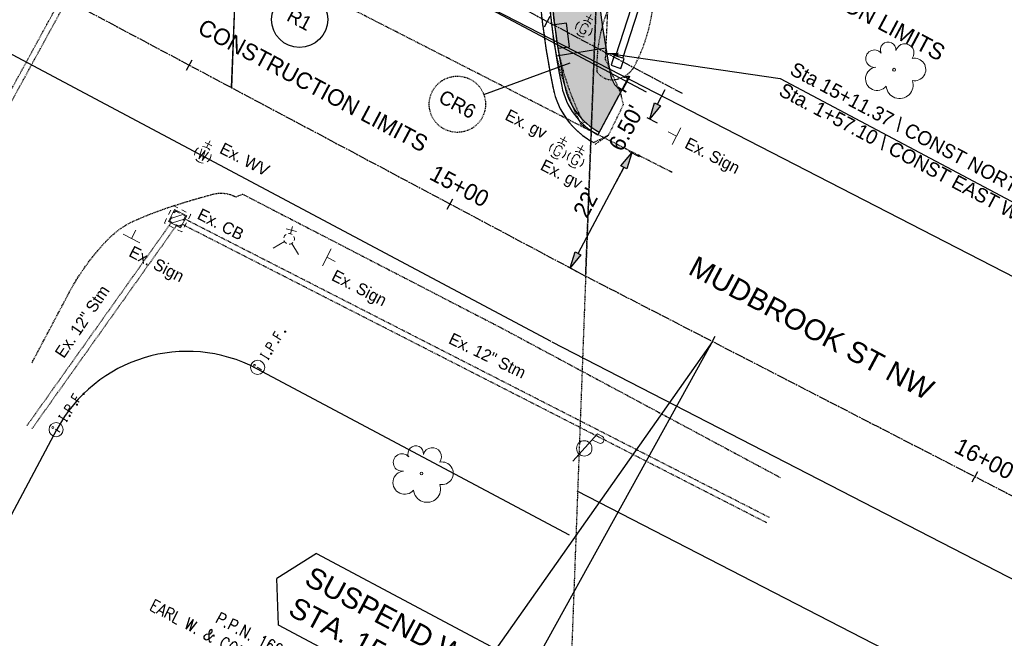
# Model space of a CAD drawing. Header units: feet. Extents: x 2245909 to 2250904, y 437476 to 439602.
# Tile 6 of 13: x 2247646 to 2247813, y 439028 to 439133. Entities that reach past the tile are written whole.
import ezdxf
from ezdxf import colors
from ezdxf.entities.mleader import LeaderData, LeaderLine
from ezdxf.math import Vec2, Vec3

# ---------------------------------------------------------------- set-up
doc = ezdxf.new("R2010")
doc.units = ezdxf.units.FT
doc.header["$MEASUREMENT"] = 0
doc.header["$PDMODE"] = 3
for name, pattern in [('CL', [2, 0.3, -0.15, 1.4, -0.15]), ('DGN Style 3', [0.19312, 0.137943, -0.055177]), ('gasex', [0]), ('OhDOT_USTN1', [0.055, 0.014, -0.041]), ('OhDOT_USTN2', [0.11, 0.069, -0.041]), ('OhDOT_USTN3', [0.22, 0.165, -0.055]), ('OhDOT_USTN5', [0.11, 0.055, -0.055]), ('REDO_Drainage01', [1.6, 0.85, -0.75]), ('rowex', [0]), ('shrublt', [0]), ('waterex', [0])]:
    doc.linetypes.add(name, pattern=pattern)
doc.layers.add('0_Mview', color=7, linetype='Continuous', plot=False)
for name, color, linetype in [('1XSURV', 7, 'Continuous'), ('5PPBLDG-HAT', 253, 'Continuous'), ('DR_P_Text', 7, 'Continuous'), ('DR_X_Cells', 151, 'OhDOT_USTN2'), ('DR_X_Storm_Sewer', 151, 'OhDOT_USTN5'), ('DV_X_Property_Line', 7, 'Continuous'), ('DV_X_Section_VMS_Line', 6, 'OhDOT_USTN2'), ('GE_P_CL', 7, 'CL'), ('GE_P_CL_Text', 7, 'Continuous'), ('LT_X_Foundation', 7, 'OhDOT_USTN1'), ('PF_P_Text', 7, 'Continuous'), ('PV_P_Construction_Limits', 203, 'DGN Style 3'), ('PV_P_Curb', 120, 'Continuous'), ('PV_P_EOP', 7, 'Continuous'), ('PV_P_Walk', 231, 'Continuous'), ('PV_X_Curb', 120, 'OhDOT_USTN1'), ('PV_X_EOP', 7, 'OhDOT_USTN3'), ('PV_X_Text', 7, 'Continuous'), ('RD_X_Cells', 7, 'Continuous'), ('RW_X_Fee_RW', 6, 'rowex'), ('SH_Border', 7, 'Continuous'), ('SN_X_Private', 40, 'Continuous'), ('SN_X_Public', 3, 'Continuous'), ('SV_X_Mon_Cells_Found', 7, 'Continuous'), ('TX_P_20', 7, 'Continuous'), ('TX_X_20', 7, 'Continuous'), ('UT_X_Electric_Cells', 1, 'Continuous'), ('UT_X_Gas', 2, 'gasex'), ('UT_X_Gas_Cells', 2, 'Continuous'), ('UT_X_Water', 133, 'waterex'), ('UT_X_Water_Cells', 133, 'Continuous'), ('VG_X_Cells', 3, 'Continuous'), ('VG_X_Flower_Bed', 3, 'OhDOT_USTN1'), ('VG_X_Shrub_Line_Lt', 3, 'shrublt')]:
    doc.layers.add(name, color=color, linetype=linetype)
doc.styles.add('Font32', font='simplex.shx', dxfattribs={"width": 0.85})
doc.styles.add('OHDOTSymbols', font='arial.ttf')
doc.styles.add('Slanted-Normal', font='font31.shx', dxfattribs={"height": 0.14})
doc.styles.get("Standard").update_dxf_attribs({"font": 'arial.ttf'})
doc.styles.add('Straight-Normal', font='font30.shx', dxfattribs={"height": 0.14})
doc.dimstyles.new('Dec-2  Slanted', dxfattribs={"dimtxt": 0.14, "dimasz": 0.14, "dimexe": 0.07, "dimexo": 0.07, "dimgap": 0.07, "dimtad": 1, "dimzin": 3, "dimdsep": 46, "dimtxsty": 'Slanted-Normal', "dimblk": 'Dim1', "dimcen": 0, "dimclrd": 95, "dimclre": 95, "dimclrt": 7, "dimazin": 3, "dimtfac": 1, "dimtix": 1, "dimtofl": 0, "dimtmove": 1, "dimatfit": 3, "dimldrblk": 'Dim1', "dimfxl": 1, "dimtolj": 1, "dimtzin": 0, "dimlwd": -1, "dimlwe": -1, "dimarcsym": 0})

# ---------------------------------------------------------------- blocks, each defined once
blk = doc.blocks.new('TREE')
at = {"layer": 'VG_X_Cells', "color": 3, "linetype": 'Continuous', "lineweight": 0}
blk.add_circle((0, 0), 0.012, dxfattribs=at)
for centre, radius, start, end in [((-0.1655, 0.0932), 0.0735, 39.06254, 279.54124), ((-0.0492, 0.1684), 0.0658, 354.0047, 205.97412), ((0.0913, 0.1415), 0.0776, 323.82996, 165.0376), ((0.173, 0.0018), 0.0957, 259.14531, 101.45961), ((-0.1427, -0.0774), 0.0987, 96.17219, 320.57371), ((0.0473, -0.1303), 0.1142, 184.94757, 19.45715)]:
    blk.add_arc(centre, radius, start, end, dxfattribs=at)
blk = doc.blocks.new('CB22B-X')
at = {"layer": 'Defpoints', "color": 20, "linetype": 'REDO_Drainage01', "lineweight": 0}
blk.add_lwpolyline([(-1, 1), (1, 1), (1, -1), (-1, -1), (-1, 1)], close=True, dxfattribs=at)
at = {"layer": 'DR_X_Cells', "color": 151, "linetype": 'Continuous', "lineweight": 0}
for p, q in [((-1.15, -0.61), (0.61, 1.15)), ((-1.15, 0.52), (-0.52, 1.15)), ((-0.55, -1.15), (1.15, 0.55)), ((0.58, -1.15), (1.15, -0.58))]:
    blk.add_line(p, q, dxfattribs=at)
at = {"layer": 'DR_X_Cells', "color": 151, "linetype": 'REDO_Drainage01', "lineweight": 0}
blk.add_lwpolyline([(-1.67, 1.67), (1.67, 1.67), (1.67, -1.67), (-1.67, -1.67), (-1.67, 1.67)], close=True, dxfattribs=at)
at = {"layer": 'DR_X_Cells', "color": 151, "linetype": 'Continuous', "lineweight": 0, "flags": 128}
blk.add_lwpolyline([(-1.15, 1.15), (1.15, 1.15), (1.15, -1.15), (-1.15, -1.15), (-1.15, 1.15)], close=True, dxfattribs=at)
blk = doc.blocks.new('SGN1P')
at = {"layer": 'SN_X_Public', "color": 3, "linetype": 'Continuous', "lineweight": 0}
for p, q in [((0, 0), (-0.08, 0)), ((0, 0.08), (0, -0.08))]:
    blk.add_line(p, q, dxfattribs=at)
blk = doc.blocks.new('WGV')
at = {"layer": 'UT_X_Water_Cells', "color": 133, "linetype": 'Continuous', "lineweight": 0}
for p, q in [((0.0318, 0.1018), (-0.0318, 0.1018)), ((0, 0.07), (0, 0.1336))]:
    blk.add_line(p, q, dxfattribs=at)
at = {"layer": 'UT_X_Water_Cells', "color": 133, "linetype": 'Continuous', "lineweight": 0, "flags": 128}
blk.add_lwpolyline([(-0.0318, 0.041), (-0.0159, -0.0452), (0, 0.041), (0.016, -0.0452), (0.0318, 0.041)], dxfattribs=at)
at = {"layer": 'UT_X_Water_Cells', "color": 133, "linetype": 'Continuous', "lineweight": 0, "extrusion": (0, 0, -1)}
blk.add_arc((0, 0.0001), 0.07, 330.01836, 29.98164, dxfattribs=at)
at = {"layer": 'UT_X_Water_Cells', "color": 133, "linetype": 'Continuous', "lineweight": 0}
for start, end in [(60.01836, 120.01574), (330.01836, 29.98164), (239.98426, 299.98164)]:
    blk.add_arc((0, 0.0001), 0.07, start, end, dxfattribs=at)
blk = doc.blocks.new('GV')
at = {"layer": 'UT_X_Gas_Cells', "color": 2, "linetype": 'Continuous', "lineweight": 0}
for p, q in [((0.0318, 0.1017), (-0.0318, 0.1017)), ((0, 0.07), (0, 0.1335))]:
    blk.add_line(p, q, dxfattribs=at)
at = {"layer": 'UT_X_Gas_Cells', "color": 2, "linetype": 'Continuous', "lineweight": 0, "flags": 128}
blk.add_lwpolyline([(0.0266, 0.0273), (0.0259, 0.0308), (0.0238, 0.0344), (0.0203, 0.0379), (0.0153, 0.0422), (0.0118, 0.0436), (0.0089, 0.0443), (0.0047, 0.045), (-0.0038, 0.045), (-0.0074, 0.0443), (-0.0095, 0.0436), (-0.0123, 0.0422), (-0.018, 0.0379), (-0.0215, 0.0329), (-0.0237, 0.0273), (-0.0251, 0.0195), (-0.0265, 0.0082), (-0.0265, -0.0067), (-0.0258, -0.0188), (-0.023, -0.028), (-0.0187, -0.0365), (-0.0152, -0.0393), (-0.0109, -0.0422), (-0.0031, -0.045), (0.0047, -0.045), (0.0125, -0.0436), (0.0153, -0.0422), (0.0181, -0.0407), (0.021, -0.0379), (0.0238, -0.0337), (0.0266, -0.0273), (0.0266, -0.0096), (0.0118, -0.0096)], dxfattribs=at)
at = {"layer": 'UT_X_Gas_Cells', "color": 2, "linetype": 'Continuous', "lineweight": 0, "extrusion": (0, 0, -1)}
blk.add_arc((0, 0), 0.07, 330.01836, 29.98164, dxfattribs=at)
at = {"layer": 'UT_X_Gas_Cells', "color": 2, "linetype": 'Continuous', "lineweight": 0}
for start, end in [(60.01836, 120.01574), (330.01836, 29.98164), (239.98426, 299.98164)]:
    blk.add_arc((0, 0), 0.07, start, end, dxfattribs=at)
blk = doc.blocks.new('FH')
at = {"layer": 'UT_X_Water_Cells', "color": 133, "linetype": 'Continuous', "lineweight": 0}
for p, q in [((0, 0.06), (0, 0.146)), ((0.06, 0.103), (-0.06, 0.103)), ((-0.042, -0.042), (-0.146, -0.146)), ((0.042, -0.042), (0.146, -0.146))]:
    blk.add_line(p, q, dxfattribs=at)
for start, end in [(140.021, 184.0629), (68.1395, 112.038), (356.0165, 39.9889), (211.8788, 255.8479), (283.8239, 329.9097)]:
    blk.add_arc((0, 0), 0.06, start, end, dxfattribs=at)
blk = doc.blocks.new('PP')
at = {"layer": 'UT_X_Electric_Cells', "color": 1, "linetype": 'Continuous', "lineweight": 0}
for p, q in [((0.0428, 0.16), (-0.0375, -0.14)), ((0.0257, 0.0963), (0.0853, 0.0963)), ((0.0428, 0.16), (0.0853, 0.16))]:
    blk.add_line(p, q, dxfattribs=at)
blk.add_circle((0, 0), 0.065, dxfattribs=at)
at = {"layer": 'UT_X_Electric_Cells', "color": 1, "linetype": 'Continuous', "lineweight": 0, "extrusion": (0, 0, -1)}
blk.add_arc((-0.086, 0.1281), 0.0319, 88.8767, 271.1233, dxfattribs=at)
blk = doc.blocks.new('IPID')
at = {"layer": 'SV_X_Mon_Cells_Found', "color": 2, "linetype": 'Continuous', "lineweight": 0}
blk.add_line((0, 0.0058), (0, -0.0383), dxfattribs=at)
at = {"layer": 'SV_X_Mon_Cells_Found', "color": 2, "linetype": 'Continuous', "lineweight": 0, "flags": 128}
for points in [[(0.1015, 0.04), (0.1192, 0.04)], [(0.1103, -0.04), (0.1103, 0.04)], [(0.1886, -0.04), (0.1886, 0.04), (0.2151, 0.04), (0.2178, 0.0394), (0.2217, 0.0381), (0.2233, 0.0368), (0.225, 0.0356), (0.2272, 0.0324), (0.2288, 0.0293), (0.2299, 0.0242), (0.2299, 0.0167), (0.2294, 0.0142), (0.2283, 0.0104), (0.2261, 0.006), (0.2239, 0.0041), (0.2222, 0.0028), (0.2195, 0.0016), (0.2151, 0.0009), (0.1886, 0.0009)], [(0.3391, 0.04), (0.301, 0.04), (0.301, -0.04)], [(0.301, 0.0009), (0.328, 0.0009)], [(0.1015, -0.04), (0.1192, -0.04)], [(0.1583, -0.0293), (0.161, -0.0293), (0.1627, -0.0305), (0.1643, -0.0331), (0.1643, -0.0362), (0.1627, -0.0387), (0.161, -0.04), (0.1583, -0.04), (0.1566, -0.0387), (0.155, -0.0362), (0.155, -0.0331), (0.1566, -0.0305), (0.1583, -0.0293)], [(0.2707, -0.0293), (0.2735, -0.0293), (0.2751, -0.0305), (0.2768, -0.0331), (0.2768, -0.0362), (0.2751, -0.0387), (0.2735, -0.04), (0.2707, -0.04), (0.2691, -0.0387), (0.2674, -0.0362), (0.2674, -0.0331), (0.2691, -0.0305), (0.2707, -0.0293)], [(0.3782, -0.0293), (0.3809, -0.0293), (0.3826, -0.0305), (0.3843, -0.0331), (0.3843, -0.0362), (0.3826, -0.0387), (0.3809, -0.04), (0.3782, -0.04), (0.3765, -0.0387), (0.3749, -0.0362), (0.3749, -0.0331), (0.3765, -0.0305), (0.3782, -0.0293)]]:
    blk.add_lwpolyline(points, dxfattribs=at)
at = {"layer": 'SV_X_Mon_Cells_Found', "color": 2, "linetype": 'Continuous', "lineweight": 0}
for centre, radius in [((0, 0), 0.06), ((0, 0.0326), 0.008)]:
    blk.add_circle(centre, radius, dxfattribs=at)
blk = doc.blocks.new('Dim1')
h = blk.add_hatch(color=4)
h.dxf.hatch_style = 1
h.paths.add_polyline_path([(0, 0), (-1, -0.2), (-1, 0.2)])
at = {"color": 4}
blk.add_lwpolyline([(0, 0), (-1, -0.2), (-1, 0.2), (0, 0)], dxfattribs=at)
blk = doc.blocks.new('*D964')
at = {"layer": '0_Mview', "color": 95, "linetype": 'Continuous', "transparency": 16777216}
for p, q in [((2247749.48, 439110.73), (2247751.19, 439109.81)), ((2247740.88, 439093.44), (2247748.63, 439108)), ((2247739.09, 439091.22), (2247740.8, 439090.31))]:
    blk.add_line(p, q, dxfattribs=at)
at = {"layer": 'Defpoints', "color": 0, "transparency": 16777216}
for p in [(2247748.24, 439111.38, -1083.62), (2247749.95, 439110.47), (2247737.85, 439091.88, -1083.62)]:
    blk.add_point(p, dxfattribs=at)
at = {"layer": '0_Mview', "color": 95, "transparency": 16777216, "xscale": 2.8, "yscale": 2.8, "zscale": 2.8}
for p, rotation in [((2247749.95, 439110.47), 61.96266249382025), ((2247739.56, 439090.97), 241.9626624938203)]:
    blk.add_blockref('Dim1', p, dxfattribs=dict(at, rotation=rotation))
at = {"layer": '0_Mview', "color": 7, "transparency": 16777216, "insert": (2247742.28, 439102.04), "char_height": 2.8, "attachment_point": 5, "rotation": 61.9627, "style": 'Slanted-Normal'}
blk.add_mtext("\\A1;22'", dxfattribs=at)
blk = doc.blocks.new('*D965')
at = {"layer": '0_Mview', "color": 95, "linetype": 'Continuous', "transparency": 16777216}
for p, q in [((2247754.32, 439118.68), (2247755.64, 439121.15)), ((2247752.53, 439116.46), (2247754.24, 439115.55)), ((2247749.48, 439110.73), (2247751.19, 439109.81)), ((2247748.63, 439108), (2247747.32, 439105.53))]:
    blk.add_line(p, q, dxfattribs=at)
at = {"layer": 'Defpoints', "color": 0, "transparency": 16777216}
for p in [(2247751.3, 439117.12, -1083.62), (2247753.01, 439116.21), (2247748.24, 439111.38, -1083.62)]:
    blk.add_point(p, dxfattribs=at)
at = {"layer": '0_Mview', "color": 95, "transparency": 16777216, "xscale": 2.8, "yscale": 2.8, "zscale": 2.8}
for p, rotation in [((2247753.01, 439116.21), 241.9626624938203), ((2247749.95, 439110.47), 61.96266249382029)]:
    blk.add_blockref('Dim1', p, dxfattribs=dict(at, rotation=rotation))
at = {"layer": '0_Mview', "color": 7, "transparency": 16777216, "insert": (2247749.01, 439114.66), "char_height": 2.8, "attachment_point": 5, "rotation": 61.9627, "style": 'Slanted-Normal'}
blk.add_mtext("\\A1;6.50'", dxfattribs=at)

msp = doc.modelspace()

# ---------------------------------------------------------------- hatches: boundary and pattern name
at = {"layer": '5PPBLDG-HAT'}
h = msp.add_hatch(color=256, dxfattribs=at)
h.dxf.hatch_style = 1
h.paths.add_polyline_path([(2247744.109, 439140.159), (2247736.237, 439139.559, 0.0088316), (2247736.78, 439133.326), (2247743.877, 439134.177)])
h.paths.add_polyline_path([(2247744.111, 439140.21), (2247743.877, 439134.177), (2247744.691, 439134.274, -0.0109235)])
h.paths.add_polyline_path([(2247738.302, 439135.311), (2247747.487, 439130.577), (2247749.233, 439133.963), (2247740.047, 439138.697)], flags=9)
h.paths.add_polyline_path([(2247734.139, 439134.982), (2247738.415, 439132.705), (2247740.389, 439136.412), (2247736.113, 439138.689)], flags=9)
h = msp.add_hatch(color=256, dxfattribs=at)
h.dxf.hatch_style = 1
h.paths.add_polyline_path([(2247744.109, 439140.159), (2247736.237, 439139.559, 0.0088316), (2247736.78, 439133.326), (2247743.877, 439134.177)])
h.paths.add_polyline_path([(2247738.302, 439135.311), (2247747.487, 439130.577), (2247749.233, 439133.963), (2247740.047, 439138.697)], flags=9)
h.paths.add_polyline_path([(2247734.139, 439134.982), (2247738.415, 439132.705), (2247740.389, 439136.412), (2247736.113, 439138.689)], flags=9)
h = msp.add_hatch(color=256, dxfattribs=at)
h.dxf.hatch_style = 1
h.paths.add_polyline_path([(2247736.926, 439132.025), (2247737.323, 439129.202), (2247738.96, 439128.358), (2247739.452, 439128.428), (2247739.109, 439130.862)])
h.paths.add_polyline_path([(2247737.323, 439129.202), (2247737.472, 439128.149), (2247738.96, 439128.358)])
h.paths.add_polyline_path([(2247737.47, 439128.149, 0.0066557), (2247737.716, 439126.942), (2247740.738, 439127.442), (2247738.96, 439128.358)])
h.paths.add_polyline_path([(2247736.914, 439132.11), (2247736.926, 439132.025), (2247739.109, 439130.862), (2247738.895, 439132.389)], flags=17)
h.paths.add_polyline_path([(2247736.78, 439133.326, 0.0017266), (2247736.911, 439132.109), (2247738.895, 439132.389), (2247739.109, 439130.862), (2247743.656, 439128.441), (2247743.877, 439134.177)])
h = msp.add_hatch(color=256, dxfattribs=at)
h.dxf.hatch_style = 1
h.paths.add_polyline_path([(2247744.05, 439125.735, 0.0144118), (2247744.048, 439124.216, 0.2430252), (2247746.62, 439122.811, -0.0452061), (2247746.44, 439123.416, -0.0022614), (2247746.2, 439124.627)])
h.paths.add_polyline_path([(2247744.395, 439128.047), (2247744.217, 439128.018, 0.0217108), (2247744.05, 439125.735), (2247746.2, 439124.627, -0.0004911), (2247746.149, 439124.89), (2247745.527, 439126.252), (2247745.581, 439127.415)])
h.paths.add_polyline_path([(2247743.635, 439127.921), (2247743.561, 439125.987), (2247744.05, 439125.735, -0.0217108), (2247744.217, 439128.018)])
h.paths.add_polyline_path([(2247740.738, 439127.442), (2247743.561, 439125.987), (2247743.635, 439127.921)])
h.paths.add_polyline_path([(2247739.109, 439130.862), (2247739.452, 439128.428), (2247738.96, 439128.358), (2247740.738, 439127.442), (2247743.635, 439127.921), (2247743.656, 439128.441)])
h.paths.add_polyline_path([(2247743.877, 439134.177), (2247743.656, 439128.441), (2247744.231, 439128.135, -0.0370821), (2247744.988, 439131.966, -0.004263), (2247744.691, 439134.274)])
h.paths.add_polyline_path([(2247743.656, 439128.441), (2247743.635, 439127.921), (2247744.217, 439128.018, -0.0011163), (2247744.231, 439128.135)])
h.paths.add_polyline_path([(2247744.231, 439128.135), (2247744.395, 439128.047), (2247745.552, 439128.239, -0.0069045), (2247744.988, 439131.966, 0.0370821)])
h.paths.add_polyline_path([(2247744.395, 439128.047), (2247745.581, 439127.415), (2247745.605, 439127.923, -0.0005864), (2247745.552, 439128.239)])
h.paths.add_polyline_path([(2247745.702, 439127.351), (2247745.581, 439127.415), (2247745.527, 439126.252), (2247746.149, 439124.89, -0.0045807)], flags=17)
h = msp.add_hatch(color=256, dxfattribs=at)
h.dxf.hatch_style = 1
h.paths.add_polyline_path([(2247744.048, 439124.216, -0.0144118), (2247744.05, 439125.735), (2247743.561, 439125.987), (2247743.128, 439114.794, 0.0342789), (2247744.464, 439113.961), (2247748.059, 439120.712), (2247747.793, 439121.294, -0.139653), (2247746.62, 439122.811, -0.2430252)])
h.paths.add_polyline_path([(2247740.738, 439127.442), (2247737.716, 439126.942, 0.0611638), (2247741.434, 439116.295, 0.0493102), (2247743.128, 439114.794), (2247743.561, 439125.987)])
h = msp.add_hatch(color=256, dxfattribs=at)
h.dxf.hatch_style = 1
h.paths.add_polyline_path([(2247738.056, 439125.487), (2247737.898, 439125.534, 0.0063799), (2247738.582, 439121.911, 0.0211554), (2247739.996, 439118.216, 0.0523214), (2247741.434, 439116.295, -0.0530643)])

# ---------------------------------------------------------------- linework, layer by layer
at = {"layer": 'DR_P_Text'}
for p in [(2247696.602, 439042.601, -1083.62), (2247690.164, 439030.513, -1083.62)]:
    msp.add_line(p, (2247689.894, 439038.415, -1083.62), dxfattribs=at)
at = {"layer": 'DR_P_Text', "elevation": -1083.62}
msp.add_lwpolyline([(2247696.602, 439042.601), (2247733.053, 439023.189), (2247726.615, 439011.101), (2247690.164, 439030.513)], dxfattribs=at)
at = {"layer": 'DR_P_Text'}
msp.add_circle((2247693.757, 439133.044, 1083.62), 4.762, dxfattribs=at)
at = {"layer": 'DR_P_Text', "linetype": 'OhDOT_USTN2'}
msp.add_circle((2247720.453, 439118.678, 1083.62), 4.762, dxfattribs=at)
at = {"layer": 'DR_X_Storm_Sewer'}
for p, q in [((2247598.165, 439035.393, 1094.176), (2247672.169, 439170.982, 1094.176)), ((2247599.049, 439034.926, 1094.176), (2247673.058, 439170.525, 1094.176)), ((2247773.246, 439048.712, 1089.087), (2247674.207, 439099.309, 1089.087)), ((2247672.109, 439098.745, 1089.985), (2247647.6, 439064.237, 1089.985)), ((2247672.967, 439098.227, 1089.985), (2247648.458, 439063.718, 1089.985)), ((2247772.813, 439047.81, 1089.087), (2247673.817, 439098.385, 1089.087))]:
    msp.add_line(p, q, dxfattribs=at)
at = {"layer": 'DV_X_Property_Line'}
for p, q in [((2247687.11, 439252.024, 1083.62), (2247682.238, 439121.495, 1083.62)), ((2247682.238, 439121.495, 1083.62), (2247687.277, 439251.934, 1083.62))]:
    msp.add_line(p, q, dxfattribs=at)
at = {"layer": 'DV_X_Section_VMS_Line'}
for p, q in [((2247747.208, 439220.347, 1083.62), (2247742.154, 439089.589, 1083.62)), ((2247742.154, 439089.589, 1083.62), (2247747.196, 439220.025, 1083.62)), ((2247742.159, 439089.598, 1083.62), (2247737.287, 438959.055, 1083.62))]:
    msp.add_line(p, q, dxfattribs=at)
at = {"layer": 'GE_P_CL'}
msp.add_line((2247515.006, 439250.207, 1083.62), (2247758.605, 439120.48, 1083.62), dxfattribs=at)
for points in [[(2247498.554, 439219.315), (2247742.154, 439089.587)], [(2247742.154, 439089.587), (2247855.103, 439031.376)]]:
    msp.add_lwpolyline(points, dxfattribs=at)
at = {"layer": 'GE_P_CL_Text'}
for p, q in [((2247735.196, 439131.813, 1083.62), (2247736.136, 439133.578, 1083.62)), ((2247674.612, 439124.423, 1083.62), (2247675.552, 439126.188, 1083.62)), ((2247746.814, 439118.374), (2247747.755, 439120.139)), ((2247718.744, 439100.921, 1083.62), (2247719.685, 439102.686, 1083.62)), ((2247763.147, 439077.643, -4342.547), (2247764.063, 439079.421, -4342.547)), ((2247807.591, 439054.737, -4342.547), (2247808.508, 439056.515, -4342.547))]:
    msp.add_line(p, q, dxfattribs=at)
at = {"layer": 'PF_P_Text'}
msp.add_line((2247724.925, 439120.317, 1083.62), (2247739.559, 439125.68, 1083.62), dxfattribs=at)
msp.add_lwpolyline([(2247763.605, 439078.532), (2247726.957, 439026.435), (2247733.053, 439023.189)], close=True, dxfattribs=at)
at = {"layer": 'PV_P_Construction_Limits'}
msp.add_lwpolyline([(2247737.126, 439225.388), (2247733.887, 439157.511, 0.0619874), (2247736.639, 439121.43, 0.2240145), (2247743.524, 439112.195), (2247746.049, 439113.471), (2247748.564, 439118.621), (2247748.066, 439120.696), (2247745.527, 439126.252), (2247746.272, 439142.253), (2247746.894, 439167.417), (2247747.492, 439196.312), (2247749.253, 439220.114)], format="xyb", dxfattribs=at)
msp.add_lwpolyline([(2247743.75, 439111.903), (2247746.049, 439113.471), (2247748.564, 439118.621), (2247748.066, 439120.696), (2247745.527, 439126.252), (2247746.272, 439142.253), (2247746.894, 439167.417), (2247747.492, 439196.312), (2247749.253, 439220.114)], dxfattribs=at)
for centre, radius, start, end in [((2247880.22, 439150.527), 146.5, 177.26782, 191.45614), ((2247749.87, 439124.111), 13.5, 191.45614, 241.96266)]:
    msp.add_arc(centre, radius, start, end, dxfattribs=at)
at = {"layer": 'PV_P_Curb'}
for centre, radius, start, end in [((2247880.22, 439150.527), 144.5, 177.26782, 191.45614), ((2247749.87, 439124.111), 11.5, 191.45614, 241.96266)]:
    msp.add_arc(centre, radius, start, end, dxfattribs=at)
at = {"layer": 'PV_P_EOP'}
for centre, radius, start, end in [((2247880.22, 439150.527), 146.5, 177.26782, 191.45614), ((2247880.22, 439150.527), 145, 177.26782, 191.45614), ((2247749.87, 439124.111), 13.5, 191.45614, 241.96266), ((2247749.87, 439124.111), 12, 191.45614, 241.96266)]:
    msp.add_arc(centre, radius, start, end, dxfattribs=at)
at = {"layer": 'PV_P_Walk'}
for p in [(2247748.225, 439121.022), (2247748.225, 439121.022), (2247747.285, 439119.257)]:
    msp.add_line(p, (2247744.229, 439113.519), dxfattribs=at)
msp.add_lwpolyline([(2247746.889, 439220.188), (2247743.875, 439157.034, 0.0619874), (2247746.44, 439123.416, 0.2240145), (2247748.225, 439121.022)], format="xyb", dxfattribs=at)
at = {"layer": 'PV_P_Walk', "elevation": 1087.653}
msp.add_lwpolyline([(2247737.472, 439128.149), (2247739.452, 439128.428), (2247738.895, 439132.389), (2247736.914, 439132.11)], close=True, dxfattribs=at)
msp.add_lwpolyline([(2247737.166, 439126.851), (2247745.552, 439128.239)], dxfattribs=at)
at = {"layer": 'PV_X_Curb'}
for centre, radius, start, end in [((2247912.946, 439151.798, 1091.096), 177.132, 176.95542, 187.0959), ((2247782.93, 439136.761, 1090.914), 46.268, 188.4919, 207.29459)]:
    msp.add_arc(centre, radius, start, end, dxfattribs=at)
at = {"layer": 'PV_X_EOP'}
for points, elevation in [([(2247756.801, 439107.137), (2247742.776, 439114.273), (2247681.511, 439145.552)], 1091.102), ([(2247741.369, 439115.315), (2247742.776, 439114.273)], 1090.914)]:
    msp.add_lwpolyline(points, dxfattribs=dict(at, elevation=elevation))
at = {"layer": 'PV_X_EOP', "elevation": 1090.115, "flags": 128}
msp.add_lwpolyline([(2247648.456, 439074.897), (2247654.725, 439086.717, -0.0719688), (2247661.47, 439095.943, -0.0937263), (2247665.764, 439098.937, -0.0272584), (2247672.168, 439101.402, -0.0126945), (2247679.092, 439103.45, -0.1918928), (2247682.964, 439102.995), (2247684.118, 439103.457), (2247727.703, 439080.92), (2247775.097, 439055.487)], format="xyb", dxfattribs=at)
at = {"layer": 'PV_X_EOP'}
for centre, radius, start, end in [((2247912.946, 439151.798, 1091.096), 177.632, 176.95542, 187.0959), ((2247782.93, 439136.761, 1090.914), 46.768, 188.4919, 207.29459)]:
    msp.add_arc(centre, radius, start, end, dxfattribs=at)
at = {"layer": 'RW_X_Fee_RW'}
for p, q in [((2247870.235, 439060.703, 1083.62), (2247684.688, 439156.328, 1083.62)), ((2247739.452, 439045.707, 1083.62), (2247686.496, 439073.909, 1083.62)), ((2247628.001, 439017.255, 1083.62), (2247652.679, 439063.594, 1083.62)), ((2247839.209, 439002.443, 1083.62), (2247740.747, 439053.188, 1083.62))]:
    msp.add_line(p, q, dxfattribs=at)
msp.add_arc((2247674.745, 439051.843, 1083.62), 25, 61.96266, 151.96266, dxfattribs=at)
at = {"layer": 'SN_X_Private', "elevation": 1091.122}
for points in [[(2247747.241, 439126.873), (2247749.91, 439135.076)], [(2247748.429, 439126.486), (2247751.098, 439134.69)]]:
    msp.add_lwpolyline(points, dxfattribs=at)
msp.add_lwpolyline([(2247746.462, 439125.286), (2247748.126, 439124.744), (2247748.667, 439126.409), (2247747.003, 439126.95)], close=True, dxfattribs=at)
at = {"layer": 'UT_X_Gas'}
msp.add_lwpolyline([(2247649.863, 439175.375), (2247752.398, 439120.77)], dxfattribs=at)
at = {"layer": 'UT_X_Water'}
for points in [[(2247492.679, 439208.282), (2247736.278, 439078.554)], [(2247736.427, 439078.476), (2247849.377, 439020.265)]]:
    msp.add_lwpolyline(points, dxfattribs=at)
at = {"layer": 'VG_X_Flower_Bed'}
for centre, radius, start, end in [((2247770.404, 439124.953, 1090.676), 26.366, 151.95629, 181.60231), ((2247724.403, 439138.765, 1090.765), 29.368, 331.34823, 353.9623), ((2247746.694, 439126.003, 1090.952), 3.193, 214.03604, 289.16852), ((2247746.278, 439127.678, 1090.904), 4.914, 287.33537, 322.46063)]:
    msp.add_arc(centre, radius, start, end, dxfattribs=at)

# ---------------------------------------------------------------- block references
at = {"layer": 'LT_X_Foundation', "rotation": 332.9888311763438}
msp.add_blockref('CB22B-X', (2247673.119, 439099.304, 1089.985), dxfattribs=at)
at = {"layer": 'LT_X_Foundation', "xscale": 15, "yscale": 15, "zscale": 15, "rotation": 345.3356852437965}
msp.add_blockref('FH', (2247691.984, 439095.892, 1090.608), dxfattribs=at)
at = {"layer": 'RD_X_Cells', "xscale": 20, "yscale": 20, "zscale": 20}
for name, p, rotation in [('GV', (2247741.86, 439131.478, 1091.462), 332.7346172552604), ('SGN1P', (2247757.541, 439113.261, 1091.007), 332.7346172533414), ('WGV', (2247677.385, 439110.122, 1091.221), 332.7346172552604), ('GV', (2247737.455, 439110.811, 1091.152), 332.7346172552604), ('GV', (2247740.435, 439109.302, 1091.146), 332.7346172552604), ('SGN1P', (2247665.321, 439095.949, 1090.37), 242.7346172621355), ('SGN1P', (2247698.359, 439092.772, 1091.065), 152.7346172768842), ('PP', (2247741.933, 439060.417, 1089.013), 332.7346172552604)]:
    msp.add_blockref(name, p, dxfattribs=dict(at, rotation=rotation))
at = {"layer": 'TX_X_20', "xscale": 20, "yscale": 20, "zscale": 20, "rotation": 57.63605666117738}
for p in [(2247686.657, 439074.133, 1089.394), (2247652.559, 439063.602, 1088.958)]:
    msp.add_blockref('IPID', p, dxfattribs=at)
at = {"layer": 'VG_X_Shrub_Line_Lt', "xscale": 20, "yscale": 20, "zscale": 20}
for p in [(2247794.341, 439124.531, 1092.141), (2247714.384, 439056.17, 1092.141)]:
    msp.add_blockref('TREE', p, dxfattribs=at)

# ---------------------------------------------------------------- texts
at = {"layer": '1XSURV', "insert": (2247687.444, 439028.967, 1142.83), "char_height": 2, "width": 129.7866, "attachment_point": 2, "rotation": 331.94279, "style": 'Font32'}
msp.add_mtext('\\pxi-4.34286,l5.34286,t5.34286;P.P.N.^I1609017\\P\\pi0,l0,tz;EARL W. & CONNIE L. BRUEGGER \\P0.48 ACRES\\PLOT #13\\PINSTR. #200307300073775', dxfattribs=at)
at = {"layer": 'DR_P_Text', "char_height": 2.4, "attachment_point": 5, "rotation": 332.01883, "style": 'Straight-Normal'}
for s, insert in [('R1', (2247693.757, 439133.044, 1083.62)), ('CR6', (2247720.453, 439118.678, 1083.62))]:
    msp.add_mtext_dynamic_manual_height_columns(s, width=8.44969, gutter_width=1, heights=[6.597], dxfattribs=dict(at, insert=insert))
at = {"layer": 'GE_P_CL_Text', "style": 'Slanted-Normal'}
for s, insert, char_height, width, attachment_point, rotation in [('Sta 15+11.37 \\\\ CONST NORTH WALK =\\PSta. 1+57.10 \\\\ CONST EAST WALK', (2247777.655, 439125.948, 1083.62), 2.4, 87.36758, 1, 331.96266), ('1', (2247748.225, 439121.022), 2.8, 30.81744, 8, 331.96266), ('15+00', (2247720.155, 439103.568, 1083.62), 2.8, 30.81744, 8, 331.96266), ('16+00', (2247808.966, 439057.404, -4342.547), 2.8, 30.81744, 8, 332.73467)]:
    msp.add_mtext(s, dxfattribs=dict(at, insert=insert, char_height=char_height, width=width, attachment_point=attachment_point, rotation=rotation))
at = {"layer": 'PV_P_Construction_Limits', "char_height": 2.8, "width": 55.63918, "attachment_point": 1, "rotation": 331.96266, "style": 'Slanted-Normal'}
for insert in [(2247765.111, 439148.713, -1082.916), (2247677.611, 439133.284, -2165.831)]:
    msp.add_mtext('CONSTRUCTION LIMITS', dxfattribs=dict(at, insert=insert))
at = {"layer": 'PV_X_Text', "char_height": 2, "width": 725.59682, "attachment_point": 1, "style": 'Straight-Normal'}
for s, insert, rotation in [('Ex. gv', (2247729.264, 439117.949, 1087.653), 332.73462), ('Ex. Sign', (2247759.655, 439113.16, 1087.653), 332.73462), ('Ex. WV', (2247680.959, 439112.286, 1087.653), 332.73462), ('Ex. gv', (2247735.244, 439109.469, 1087.653), 332.73462), ('Ex. CB', (2247677.174, 439101.161, 1087.653), 332.73462), ('Ex. Sign', (2247665.608, 439094.815, 1087.653), 332.73462), ('Ex. Sign', (2247699.901, 439090.762, 1087.653), 332.73462), ('Ex. 12" Stm', (2247652.205, 439076.648, 1086.77), 55.94169), ('Ex. 12" Stm', (2247719.666, 439080.078, 1085.872), 334.26329)]:
    msp.add_mtext(s, dxfattribs=dict(at, insert=insert, rotation=rotation))
at = {"layer": 'SH_Border', "char_height": 3.5, "rotation": 331.96266, "style": 'OHDOTSymbols'}
for s, width, gutter_width, heights, insert, attachment_point in [('MUDBROOK ST NW', 238.32752, 20, [46.234], (2247780.371, 439080.793, 1083.62), 5), ('SUSPEND WORK\\PSTA. 15+50', 47.69124, 25, [0], (2247695.985, 439040.589, -1083.62), 1)]:
    msp.add_mtext_dynamic_manual_height_columns(s, width=width, gutter_width=gutter_width, heights=heights, dxfattribs=dict(at, insert=insert, attachment_point=attachment_point))

# ---------------------------------------------------------------- dimensions: what is measured, and where the dimension line sits
at = {"layer": '0_Mview'}
dim = msp.add_linear_dim(base=(2247753.005, 439116.21, 1083.62), p1=(2247748.24, 439111.383), p2=(2247751.295, 439117.121), angle=61.96266, dimstyle='Dec-2  Slanted', override={"dimpost": "'"}, dxfattribs=at)
dim.commit()
dim.dimension.update_dxf_attribs({"geometry": '*D965', "text_midpoint": (2247749.006, 439114.658, 1083.62)})
dim = msp.add_linear_dim(base=(2247749.95, 439110.473, 1083.62), p1=(2247737.852, 439091.878), p2=(2247748.24, 439111.383), angle=61.96266, text="22'", dimstyle='Dec-2  Slanted', override={"dimpost": "'"}, dxfattribs=at)
dim.commit()
dim.dimension.update_dxf_attribs({"geometry": '*D964', "text_midpoint": (2247742.285, 439102.036, 1083.62)})

# ---------------------------------------------------------------- leaders
at = {"layer": 'TX_P_20'}
ml = msp.add_multileader_mtext('Standard', dxfattribs=at)
ml.set_content('', color=256)
ml.set_leader_properties()
ml.build(insert=Vec2(0, 0))
ml.multileader.update_dxf_attribs({"dogleg_length": 2.7, "arrow_head_size": 2, "scale": 20})
ctx = ml.context
ctx.base_point, ctx.scale, ctx.char_height, ctx.arrow_head_size, ctx.landing_gap_size, ctx.plane_origin, ctx.plane_x_axis, ctx.plane_y_axis = Vec3(2247839.226, 439088.886, 1083.62), 20, 2, 2, 1.8, Vec3(2247735.779, 439113.85, 1083.62), Vec3(-0.8826415, 0.4700468), Vec3(-0.4700468, -0.8826415)
ctx.text_align_type = 2
notes = []
notes.append((ctx, [(0, (1, 1, 0), (2247775.062, 439123.056, 1083.62), (0.8826415, -0.4700468), 69.095, [(0, [(2247745.702, 439127.351, 1083.62)], 0, [])])]))
ctx.mtext.insert, ctx.mtext.text_direction, ctx.mtext.rotation, ctx.mtext.alignment, ctx.mtext.flow_direction = Vec3(2247837.167, 439088.849, 1083.62), Vec3(-0.8826415, 0.4700468), -3.1415927, 3, 5
for ctx, leaders in notes:
    for number, flags, end, landing, length, lines in leaders:
        leader = LeaderData()
        leader.index, (leader.has_last_leader_line, leader.has_dogleg_vector, leader.attachment_direction) = number, flags
        leader.last_leader_point, leader.dogleg_vector, leader.dogleg_length = Vec3(end), Vec3(landing), length
        for number, points, colour, breaks in lines:
            line = LeaderLine()
            line.index, line.vertices, line.color, line.breaks = number, Vec3.list(points), colors.encode_raw_color(colour), breaks
            leader.lines.append(line)
        ctx.leaders.append(leader)

doc.saveas('drawing.dxf')
